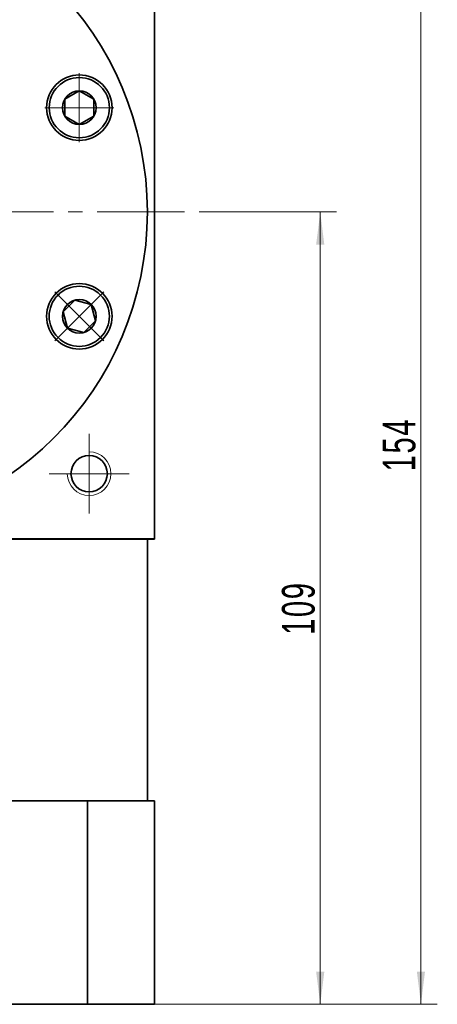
# Model space of a CAD drawing. Header units: millimetres. Extents: x -16 to 720, y 18 to 518.
# Tile 4 of 5: x 433 to 490, y 284 to 420. Entities that reach past the tile are written whole.
import ezdxf

# ---------------------------------------------------------------- set-up
doc = ezdxf.new("R2010")
doc.units = ezdxf.units.MM
doc.set_wipeout_variables(frame=1)
doc.linetypes.add('点画线', pattern=[18, 12, -2, 2, -2])
doc.layers.get('0').update_dxf_attribs({"lineweight": 35})
for name, color, linetype, lineweight in [('中心线层', 1, '点画线', 18), ('尺寸线层', 3, 'Continuous', 18), ('粗实线', 7, 'Continuous', 50), ('粗实线层', 7, 'Continuous', 35)]:
    doc.layers.add(name, color=color, linetype=linetype, lineweight=lineweight)
doc.styles.add('标准', font='txt', dxfattribs={"width": 0.667})
doc.dimstyles.new('a4-1-1', dxfattribs={"dimtxt": 3, "dimasz": 3, "dimexe": 1.5, "dimexo": 0, "dimgap": 0.5, "dimtad": 1, "dimdec": 3, "dimdsep": 46, "dimtxsty": '标准', "dimblk": '_CAXARROW', "dimcen": 0, "dimdle": 4, "dimazin": 2, "dimtfac": 0.707107, "dimtdec": 3, "dimtix": 1, "dimtmove": 2, "dimatfit": 3, "dimfxl": 1, "dimfrac": 2, "dimtolj": 1, "dimtzin": 0, "dimarcsym": 1})

# ---------------------------------------------------------------- blocks, each defined once
blk = doc.blocks.new('*X28')
at = {"layer": '尺寸线层', "linetype": 'Continuous', "transparency": 16777216}
for points in [[(487.94, 438.12), (488.5, 433.62), (487.38, 433.62)], [(487.94, 284.12), (488.5, 288.62), (487.38, 288.62)]]:
    blk.add_hatch(color=0, dxfattribs=at).paths.add_polyline_path(points, flags=0)
at = {"layer": '尺寸线层', "color": 0, "linetype": 'Continuous', "transparency": 16777216}
for p, q in [((451.33, 438.12), (490.19, 438.12)), ((487.94, 438.12), (487.94, 284.12)), ((451.33, 284.12), (490.19, 284.12))]:
    blk.add_line(p, q, dxfattribs=at)
at = {"layer": '尺寸线层', "color": 0, "transparency": 16777216, "insert": (484.95, 361.12), "char_height": 4.5, "width": 11.701, "attachment_point": 5, "rotation": 90, "line_spacing_factor": 1.15057, "style": '标准'}
blk.add_mtext('\\T1.1;154', dxfattribs=at)
blk = doc.blocks.new('_CAXARROW')
blk.add_hatch(color=0).paths.add_polyline_path([(0, 0), (-1, 0.125), (-1, -0.125)], flags=0)
blk = doc.blocks.new('*X29')
at = {"layer": '尺寸线层', "linetype": 'Continuous', "transparency": 16777216}
for points in [[(474.1, 393.12), (474.66, 388.62), (473.53, 388.62)], [(474.1, 284.12), (474.66, 288.62), (473.53, 288.62)]]:
    blk.add_hatch(color=0, dxfattribs=at).paths.add_polyline_path(points, flags=0)
at = {"layer": '尺寸线层', "color": 0, "linetype": 'Continuous', "transparency": 16777216}
for p, q in [((457.98, 393.12), (476.35, 393.12)), ((474.1, 393.12), (474.1, 284.12)), ((451.33, 284.12), (476.35, 284.12))]:
    blk.add_line(p, q, dxfattribs=at)
at = {"layer": '尺寸线层', "color": 0, "transparency": 16777216, "insert": (471.11, 338.62), "char_height": 4.5, "width": 11.701, "attachment_point": 5, "rotation": 90, "line_spacing_factor": 1.15057, "style": '标准'}
blk.add_mtext('\\T1.1;109', dxfattribs=at)
blk = doc.blocks.new('*X30')
at = {"layer": '中心线层', "linetype": '点画线', "lineweight": 18}
for p, q in [((0, -4.76), (0, 4.76)), ((-4.76, 0), (4.76, 0))]:
    blk.add_line(p, q, dxfattribs=at)
at = {"layer": '粗实线层'}
for p, q in [((-2.31, 0), (-1.15, 2)), ((-1.15, 2), (1.15, 2)), ((2.31, 0), (1.15, 2)), ((2.31, 0), (1.15, 2)), ((-2.31, 0), (-1.15, -2)), ((2.31, 0), (1.15, -2)), ((-1.15, -2), (1.15, -2))]:
    blk.add_line(p, q, dxfattribs=at)
blk.add_circle((0, 0), 2.31, dxfattribs=at)
for start, end in [(0, 180), (180, 360)]:
    blk.add_arc((0, 0), 4.14, start, end, dxfattribs=at)

msp = doc.modelspace()

# ---------------------------------------------------------------- linework, layer by layer
at = {"layer": '中心线层'}
for p, q in [((353.435, 393.1215), (457.979, 393.1215)), ((442.3269, 362.6215), (442.3269, 351.6215)), ((447.8269, 357.1215), (436.8269, 357.1215))]:
    msp.add_line(p, q, dxfattribs=at)
at = {"layer": '粗实线', "lineweight": 40}
msp.add_line((451.3269, 348.1215), (361.3269, 348.1215), dxfattribs=at)
at = {"layer": '粗实线层'}
for p, q in [((451.3269, 348.1215), (451.3269, 438.1215)), ((450.3269, 348.1215), (450.3269, 312.1215)), ((451.3269, 312.1215), (361.3269, 312.1215)), ((442.1214, 284.1215), (442.1214, 312.1215)), ((451.3269, 312.1215), (451.3269, 284.1215)), ((451.3269, 284.1215), (361.3269, 284.1215))]:
    msp.add_line(p, q, dxfattribs=at)
for centre, radius in [((406.3269, 393.1215), 44), ((440.9724, 407.4721), 4.5), ((440.9724, 378.7708), 4.5), ((442.3269, 357.1215), 2.5)]:
    msp.add_circle(centre, radius, dxfattribs=at)
at = {"layer": '粗实线层', "lineweight": 18}
msp.add_arc((442.3269, 357.1215), 3, 180, 90, dxfattribs=at)

# ---------------------------------------------------------------- dimensions: what is measured, and where the dimension line sits
at = {"layer": '尺寸线层'}
for base, p1, picture, middle in [((487.9377, 284.1215), (451.3269, 438.1215), '*X28', (484.9502, 361.1215)), ((474.0972, 284.1215), (457.979, 393.1215), '*X29', (471.1098, 338.6215))]:
    dim = msp.add_linear_dim(base=base, p1=p1, p2=(451.3269, 284.1215), angle=270, dimstyle='a4-1-1', override={"dimsah": 1, "dimtfill": 1, "dimtzin": 0}, dxfattribs=at)
    dim.commit()
    dim.dimension.update_dxf_attribs({"geometry": picture, "text_midpoint": middle})

# ---------------------------------------------------------------- next in the draw order: wipeouts: each hides what was drawn before it
for points in [[(440.9724, 403.3321), (440.9967, 403.3322), (441.0209, 403.3324), (441.0452, 403.3327), (441.0694, 403.3332), (441.0937, 403.3339), (441.1179, 403.3346), (441.1422, 403.3356), (441.1664, 403.3366), (441.1907, 403.3378), (441.2149, 403.3392), (441.2391, 403.3407), (441.2633, 403.3423), (441.2875, 403.3441), (441.3117, 403.346), (441.3359, 403.3481), (441.36, 403.3503), (441.3842, 403.3526), (441.4083, 403.3551), (441.4324, 403.3577), (441.4565, 403.3605), (441.4806, 403.3634), (441.5047, 403.3664), (441.5288, 403.3696), (441.5528, 403.373), (441.5768, 403.3764), (441.6008, 403.3801), (441.6248, 403.3838), (441.6487, 403.3877), (441.6726, 403.3917), (441.6965, 403.3959), (441.6965, 403.3959), (441.8852, 403.434), (442.0719, 403.4808), (442.2563, 403.5362), (442.4378, 403.6001), (442.6162, 403.6724), (442.7911, 403.7529), (442.962, 403.8415), (443.1286, 403.9379), (443.2905, 404.042), (443.4475, 404.1534), (443.5991, 404.272), (443.745, 404.3976), (443.8849, 404.5298), (444.0185, 404.6684), (444.1455, 404.813), (444.2657, 404.9633), (444.3787, 405.1191), (444.4844, 405.28), (444.5825, 405.4456), (444.6728, 405.6156), (444.7551, 405.7897), (444.8292, 405.9673), (444.895, 406.1482), (444.9523, 406.332), (445.001, 406.5182), (445.041, 406.7065), (445.0722, 406.8964), (445.0945, 407.0876), (445.1079, 407.2796), (445.1124, 407.4721), (445.1124, 407.4721), (445.1079, 407.6645), (445.0945, 407.8565), (445.0722, 408.0477), (445.041, 408.2377), (445.001, 408.426), (444.9523, 408.6122), (444.895, 408.796), (444.8292, 408.9769), (444.7551, 409.1545), (444.6728, 409.3285), (444.5825, 409.4985), (444.4844, 409.6641), (444.3787, 409.825), (444.2657, 409.9808), (444.1455, 410.1312), (444.0185, 410.2758), (443.8849, 410.4144), (443.745, 410.5466), (443.5991, 410.6721), (443.4475, 410.7907), (443.2905, 410.9022), (443.1286, 411.0063), (442.962, 411.1027), (442.7911, 411.1912), (442.6162, 411.2717), (442.4378, 411.344), (442.2563, 411.408), (442.0719, 411.4634), (441.8852, 411.5102), (441.6965, 411.5483), (441.6965, 411.5483), (441.6726, 411.5524), (441.6487, 411.5565), (441.6248, 411.5604), (441.6008, 411.5641), (441.5768, 411.5677), (441.5528, 411.5712), (441.5288, 411.5745), (441.5047, 411.5777), (441.4806, 411.5808), (441.4565, 411.5837), (441.4324, 411.5864), (441.4083, 411.5891), (441.3842, 411.5915), (441.36, 411.5939), (441.3359, 411.5961), (441.3117, 411.5982), (441.2875, 411.6001), (441.2633, 411.6018), (441.2391, 411.6035), (441.2149, 411.605), (441.1907, 411.6063), (441.1664, 411.6075), (441.1422, 411.6086), (441.1179, 411.6095), (441.0937, 411.6103), (441.0694, 411.6109), (441.0452, 411.6114), (441.0209, 411.6118), (440.9967, 411.612), (440.9724, 411.6121), (440.9724, 411.6121), (440.7557, 411.6064), (440.5396, 411.5894), (440.3248, 411.5611), (440.1116, 411.5216), (439.9009, 411.471), (439.6931, 411.4095), (439.4887, 411.3371), (439.2885, 411.2542), (439.0929, 411.1608), (438.9024, 411.0574), (438.7176, 410.9442), (438.539, 410.8214), (438.367, 410.6895), (438.2022, 410.5487), (438.045, 410.3995), (437.8958, 410.2423), (437.755, 410.0775), (437.6231, 409.9055), (437.5003, 409.7269), (437.387, 409.5421), (437.2836, 409.3516), (437.1903, 409.156), (437.1074, 408.9557), (437.035, 408.7514), (436.9735, 408.5436), (436.9229, 408.3328), (436.8834, 408.1197), (436.8551, 407.9048), (436.8381, 407.6888), (436.8324, 407.4721), (436.8324, 407.4721), (436.8381, 407.2554), (436.8551, 407.0393), (436.8834, 406.8244), (436.9229, 406.6113), (436.9735, 406.4006), (437.035, 406.1927), (437.1074, 405.9884), (437.1903, 405.7882), (437.2836, 405.5926), (437.387, 405.4021), (437.5003, 405.2173), (437.6231, 405.0386), (437.755, 404.8667), (437.8958, 404.7019), (438.045, 404.5447), (438.2022, 404.3955), (438.367, 404.2547), (438.539, 404.1227), (438.7176, 404), (438.9024, 403.8867), (439.0929, 403.7833), (439.2885, 403.69), (439.4887, 403.6071), (439.6931, 403.5347), (439.9009, 403.4731), (440.1116, 403.4225), (440.3248, 403.3831), (440.5396, 403.3548), (440.7557, 403.3378)], [(438.045, 375.8434), (438.0622, 375.8263), (438.0795, 375.8093), (438.0969, 375.7924), (438.1144, 375.7756), (438.132, 375.7589), (438.1497, 375.7423), (438.1675, 375.7258), (438.1854, 375.7094), (438.2034, 375.6931), (438.2215, 375.677), (438.2396, 375.6609), (438.2579, 375.6449), (438.2763, 375.6291), (438.2947, 375.6133), (438.3133, 375.5977), (438.3319, 375.5822), (438.3507, 375.5667), (438.3695, 375.5514), (438.3884, 375.5362), (438.4074, 375.5211), (438.4265, 375.5062), (438.4457, 375.4913), (438.4649, 375.4765), (438.4843, 375.4619), (438.5037, 375.4474), (438.5232, 375.433), (438.5428, 375.4187), (438.5625, 375.4045), (438.5823, 375.3904), (438.6021, 375.3765), (438.6021, 375.3765), (438.7625, 375.27), (438.9276, 375.171), (439.0971, 375.0799), (439.2707, 374.9967), (439.448, 374.9217), (439.6286, 374.855), (439.812, 374.7968), (439.998, 374.7471), (440.1861, 374.7062), (440.3759, 374.674), (440.567, 374.6507), (440.7589, 374.6363), (440.9513, 374.6309), (441.1438, 374.6344), (441.3359, 374.6468), (441.5272, 374.6682), (441.7173, 374.6984), (441.9058, 374.7374), (442.0922, 374.7852), (442.2763, 374.8415), (442.4575, 374.9064), (442.6355, 374.9796), (442.81, 375.061), (442.9804, 375.1504), (443.1465, 375.2477), (443.308, 375.3525), (443.4643, 375.4648), (443.6153, 375.5842), (443.7606, 375.7105), (443.8998, 375.8434), (443.8998, 375.8434), (444.0327, 375.9826), (444.159, 376.1279), (444.2784, 376.2789), (444.3907, 376.4352), (444.4955, 376.5967), (444.5928, 376.7628), (444.6822, 376.9332), (444.7636, 377.1077), (444.8368, 377.2857), (444.9017, 377.4669), (444.9581, 377.651), (445.0058, 377.8374), (445.0448, 378.0259), (445.075, 378.216), (445.0964, 378.4073), (445.1088, 378.5994), (445.1123, 378.7919), (445.1069, 378.9843), (445.0925, 379.1763), (445.0692, 379.3673), (445.037, 379.5571), (444.9961, 379.7452), (444.9465, 379.9312), (444.8882, 380.1146), (444.8215, 380.2952), (444.7465, 380.4725), (444.6633, 380.6461), (444.5722, 380.8156), (444.4732, 380.9807), (444.3667, 381.1411), (444.3667, 381.1411), (444.3528, 381.1609), (444.3387, 381.1807), (444.3245, 381.2004), (444.3102, 381.22), (444.2958, 381.2395), (444.2813, 381.2589), (444.2667, 381.2783), (444.2519, 381.2975), (444.237, 381.3167), (444.2221, 381.3358), (444.207, 381.3548), (444.1918, 381.3737), (444.1765, 381.3925), (444.1611, 381.4113), (444.1455, 381.4299), (444.1299, 381.4485), (444.1141, 381.4669), (444.0983, 381.4853), (444.0823, 381.5036), (444.0663, 381.5218), (444.0501, 381.5398), (444.0338, 381.5578), (444.0174, 381.5757), (444.0009, 381.5935), (443.9843, 381.6112), (443.9676, 381.6288), (443.9508, 381.6463), (443.9339, 381.6637), (443.9169, 381.681), (443.8998, 381.6982), (443.8998, 381.6982), (443.7426, 381.8474), (443.5778, 381.9882), (443.4058, 382.1202), (443.2272, 382.2429), (443.0424, 382.3562), (442.8519, 382.4596), (442.6563, 382.5529), (442.456, 382.6358), (442.2517, 382.7082), (442.0439, 382.7698), (441.8331, 382.8204), (441.62, 382.8599), (441.4051, 382.8881), (441.1891, 382.9051), (440.9724, 382.9108), (440.7557, 382.9051), (440.5396, 382.8881), (440.3248, 382.8599), (440.1116, 382.8204), (439.9009, 382.7698), (439.6931, 382.7082), (439.4887, 382.6358), (439.2885, 382.5529), (439.0929, 382.4596), (438.9024, 382.3562), (438.7176, 382.2429), (438.539, 382.1202), (438.367, 381.9882), (438.2022, 381.8474), (438.045, 381.6982), (438.045, 381.6982), (437.8958, 381.541), (437.755, 381.3762), (437.6231, 381.2043), (437.5003, 381.0256), (437.387, 380.8408), (437.2836, 380.6503), (437.1903, 380.4547), (437.1074, 380.2545), (437.035, 380.0502), (436.9735, 379.8423), (436.9229, 379.6316), (436.8834, 379.4185), (436.8551, 379.2036), (436.8381, 378.9875), (436.8324, 378.7708), (436.8381, 378.5542), (436.8551, 378.3381), (436.8834, 378.1232), (436.9229, 377.9101), (436.9735, 377.6993), (437.035, 377.4915), (437.1074, 377.2872), (437.1903, 377.0869), (437.2836, 376.8913), (437.387, 376.7008), (437.5003, 376.516), (437.6231, 376.3374), (437.755, 376.1654), (437.8958, 376.0006)]]:
    msp.add_wipeout(points).dxf.layer = '粗实线层'

# ---------------------------------------------------------------- next in the draw order: block references
at = {"layer": '粗实线层'}
for p, rotation in [((440.9724, 407.4721), 270), ((440.9724, 378.7708), 225.0000000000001)]:
    msp.add_blockref('*X30', p, dxfattribs=dict(at, rotation=rotation))

doc.saveas('drawing.dxf')
